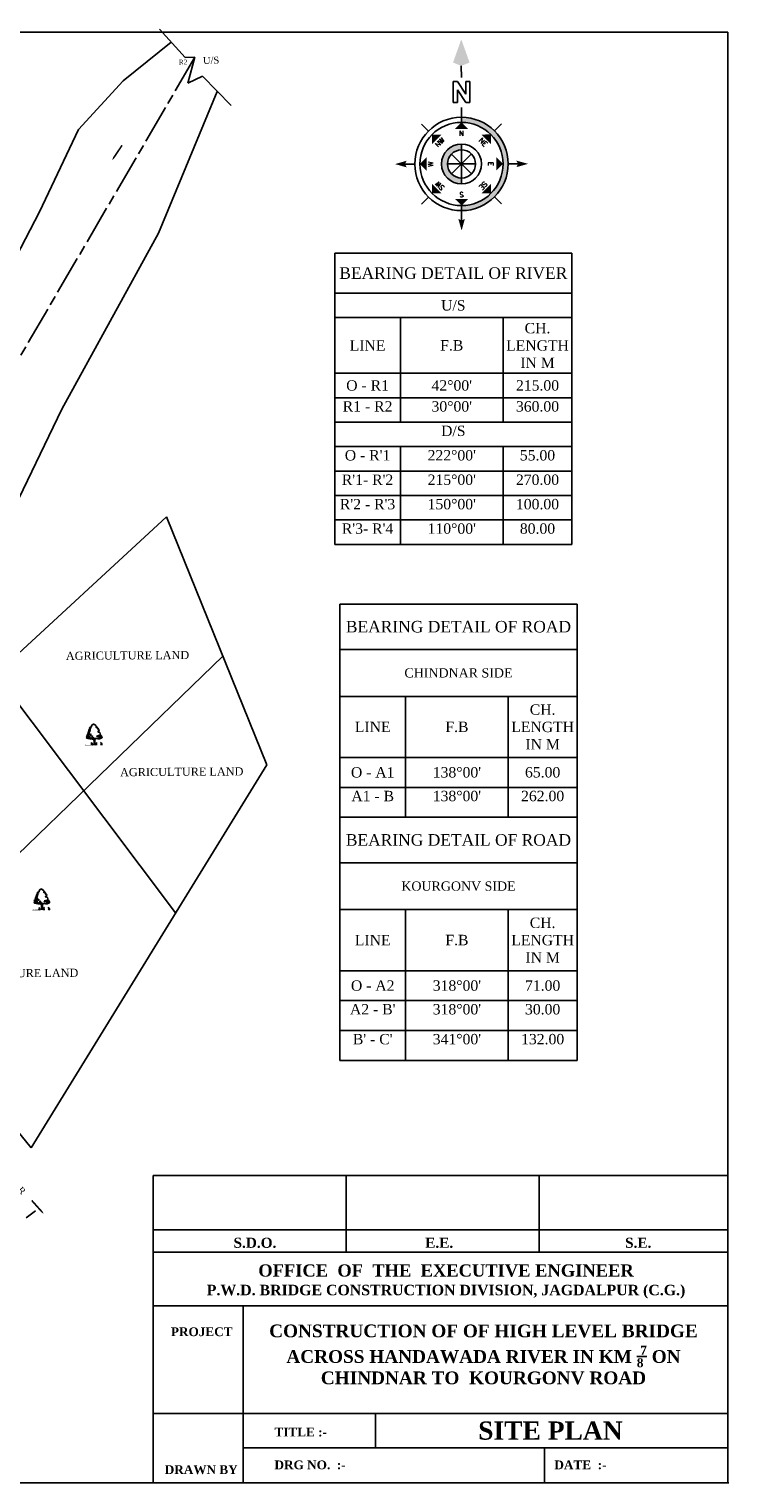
# Model space of a CAD drawing. Header units: metres. Extents: x 14693 to 18515, y 2907 to 3804.
# Tile 3 of 5: x 15536 to 15968, y 2907 to 3804. Entities that reach past the tile are written whole.
import ezdxf
from ezdxf.enums import TextEntityAlignment as Align

# ---------------------------------------------------------------- set-up
doc = ezdxf.new("R2010")
doc.units = ezdxf.units.M
doc.header["$MEASUREMENT"] = 0
doc.linetypes.add('ACAD_ISO08W100', pattern=[36, 24, -3, 6, -3])
for name, color, linetype in [('A-Anno-Note', 211, 'Continuous'), ('GROUND_LVL', 114, 'Continuous'), ('SECTION', 7, 'Continuous'), ('TEX', 6, 'Continuous')]:
    doc.layers.add(name, color=color, linetype=linetype)
doc.styles.add('ROMANS', font='romans.shx')
doc.styles.get("Standard").update_dxf_attribs({"font": 'times.ttf'})

# ---------------------------------------------------------------- blocks, each defined once
blk = doc.blocks.new('*T3')
at = {"color": 0, "linetype": 'ByBlock', "lineweight": -2, "transparency": 16777216}
for p, q in [((0, 0), (146.53, 0)), ((0, 0), (0, -179.76)), ((146.53, 0), (146.53, -179.76)), ((0, -24.72), (146.53, -24.72)), ((0, -39.8), (146.53, -39.8)), ((40.63, -39.8), (40.63, -104.32)), ((103.99, -39.8), (103.99, -104.32)), ((0, -74.14), (146.53, -74.14)), ((0, -89.23), (146.53, -89.23)), ((0, -104.32), (146.53, -104.32)), ((0, -119.41), (146.53, -119.41)), ((40.63, -119.41), (40.63, -179.76)), ((103.99, -119.41), (103.99, -179.76)), ((0, -134.5), (146.53, -134.5)), ((0, -149.59), (146.53, -149.59)), ((0, -164.67), (146.53, -164.67)), ((0, -179.76), (146.53, -179.76))]:
    blk.add_line(p, q, dxfattribs=at)
at = {"color": 0, "linetype": 'ByBlock', "transparency": 16777216}
for s, insert, char_height, width, attachment_point in [('{\\fTimes New Roman|b0|i0|c0|p18;BEARING DETAIL OF RIVER}', (73.26, -12.36), 7.128, 142.2521, 5), ('{\\fTimes New Roman|b0|i0|c0|p18;U/S}', (73.26, -32.26), 6.4152, 142.2521, 5), ('{\\fTimes New Roman|b0|i0|c0|p18;CH. LENGTH IN M}', (125.26, -56.97), 6.4152, 38.2645, 5), ('{\\fTimes New Roman|b0|i0|c0|p18;LINE}', (20.31, -56.97), 6.4152, 36.3528, 5), ('{\\fTimes New Roman|b0|i0|c0|p18;F.B}', (72.31, -56.97), 6.4152, 59.0811, 5), ('{\\fTimes New Roman|b0|i0|c0|p18;O - R1}', (20.31, -81.69), 6.4152, 36.3528, 5), ("42%%D00'", (72.31, -81.69), 6.415, 59.0811, 5), ('215.00', (125.26, -81.69), 6.415, 38.2645, 5), ('{\\fTimes New Roman|b0|i0|c0|p18;R1 - R2}', (20.31, -91.37), 6.4152, 36.3528, 2), ("30%%D00'", (72.31, -91.37), 6.415, 59.0811, 2), ('360.00', (125.26, -91.37), 6.415, 38.2645, 2), ('{\\fTimes New Roman|b0|i0|c0|p18;D/S}', (73.26, -106.46), 6.4152, 142.2521, 2), ("{\\fTimes New Roman|b0|i0|c0|p18;O - R'1}", (20.31, -121.55), 6.4152, 36.3528, 2), ("222%%D00'", (72.31, -121.55), 6.415, 59.0811, 2), ('55.00', (125.26, -121.55), 6.415, 38.2645, 2), ("{\\fTimes New Roman|b0|i0|c0|p18;R'1- R'2}", (20.31, -136.64), 6.4152, 36.3528, 2), ("215%%D00'", (72.31, -136.64), 6.415, 59.0811, 2), ('270.00', (125.26, -136.64), 6.415, 38.2645, 2), ("{\\fTimes New Roman|b0|i0|c0|p18;R'2 - R'3}", (20.31, -151.72), 6.4152, 36.3528, 2), ("150%%D00'", (72.31, -151.72), 6.415, 59.0811, 2), ('100.00', (125.26, -151.72), 6.415, 38.2645, 2), ("R'3- R'4", (20.31, -166.81), 6.415, 36.3528, 2), ("110%%D00'", (72.31, -166.81), 6.415, 59.0811, 2), ('80.00', (125.26, -166.81), 6.415, 38.2645, 2)]:
    blk.add_mtext(s, dxfattribs=dict(at, insert=insert, char_height=char_height, width=width, attachment_point=attachment_point))
blk = doc.blocks.new('*T4')
at = {"color": 0, "linetype": 'ByBlock', "lineweight": -2, "transparency": 16777216}
for p, q in [((0, 0), (146.53, 0)), ((0, 0), (0, -131.63)), ((146.53, 0), (146.53, -131.63)), ((0, -28.09), (146.53, -28.09)), ((0, -57.01), (146.53, -57.01)), ((40.63, -57.01), (40.63, -131.63)), ((103.99, -57.01), (103.99, -131.63)), ((0, -94.72), (146.53, -94.72)), ((0, -113.18), (146.53, -113.18)), ((0, -131.63), (146.53, -131.63))]:
    blk.add_line(p, q, dxfattribs=at)
at = {"color": 0, "linetype": 'ByBlock', "transparency": 16777216}
for s, insert, char_height, width, attachment_point in [('{\\fTimes New Roman|b0|i0|c0|p18;BEARING DETAIL OF ROAD}', (73.26, -14.04), 7.128, 142.2521, 5), ('CHINDNAR SIDE', (73.26, -42.55), 5.7024, 142.2521, 5), ('{\\fTimes New Roman|b0|i0|c0|p18;CH. LENGTH IN M}', (125.26, -75.86), 6.4152, 38.2645, 5), ('{\\fTimes New Roman|b0|i0|c0|p18;LINE}', (20.31, -75.86), 6.4152, 36.3528, 5), ('{\\fTimes New Roman|b0|i0|c0|p18;F.B}', (72.31, -75.86), 6.4152, 59.0811, 5), ('{\\fTimes New Roman|b0|i0|c0|p18;O - A1}', (20.31, -103.95), 6.4152, 36.3528, 5), ("138%%D00'", (72.31, -103.95), 6.415, 59.0811, 5), ('65.00', (125.26, -103.95), 6.415, 38.2645, 5), ('A1 - B', (20.31, -115.31), 6.415, 36.3528, 2), ("138%%D00'", (72.31, -115.31), 6.415, 59.0811, 2), ('262.00', (125.26, -115.31), 6.415, 38.2645, 2)]:
    blk.add_mtext(s, dxfattribs=dict(at, insert=insert, char_height=char_height, width=width, attachment_point=attachment_point))
blk = doc.blocks.new('*T5')
at = {"color": 0, "linetype": 'ByBlock', "lineweight": -2, "transparency": 16777216}
for p, q in [((0, 0), (146.53, 0)), ((0, 0), (0, -150.09)), ((146.53, 0), (146.53, -150.09)), ((0, -28.09), (146.53, -28.09)), ((0, -57.01), (146.53, -57.01)), ((40.63, -57.01), (40.63, -150.09)), ((103.99, -57.01), (103.99, -150.09)), ((0, -94.72), (146.53, -94.72)), ((0, -113.18), (146.53, -113.18)), ((0, -131.63), (146.53, -131.63)), ((0, -150.09), (146.53, -150.09))]:
    blk.add_line(p, q, dxfattribs=at)
at = {"color": 0, "linetype": 'ByBlock', "transparency": 16777216}
for s, insert, char_height, width, attachment_point in [('{\\fTimes New Roman|b0|i0|c0|p18;BEARING DETAIL OF ROAD}', (73.26, -14.04), 7.128, 142.2521, 5), ('KOURGONV SIDE', (73.26, -42.55), 5.7024, 142.2521, 5), ('{\\fTimes New Roman|b0|i0|c0|p18;CH. LENGTH IN M}', (125.26, -75.86), 6.4152, 38.2645, 5), ('{\\fTimes New Roman|b0|i0|c0|p18;LINE}', (20.31, -75.86), 6.4152, 36.3528, 5), ('{\\fTimes New Roman|b0|i0|c0|p18;F.B}', (72.31, -75.86), 6.4152, 59.0811, 5), ('{\\fTimes New Roman|b0|i0|c0|p18;O - A2}', (20.31, -103.95), 6.4152, 36.3528, 5), ("318%%D00'", (72.31, -103.95), 6.415, 59.0811, 5), ('71.00', (125.26, -103.95), 6.415, 38.2645, 5), ("A2 - B'", (20.31, -115.31), 6.415, 36.3528, 2), ("318%%D00'", (72.31, -115.31), 6.415, 59.0811, 2), ('30.00', (125.26, -115.31), 6.415, 38.2645, 2), ("B' - C'", (20.31, -133.77), 6.415, 36.3528, 2), ("341%%D00'", (72.31, -133.77), 6.415, 59.0811, 2), ('132.00', (125.26, -133.77), 6.415, 38.2645, 2)]:
    blk.add_mtext(s, dxfattribs=dict(at, insert=insert, char_height=char_height, width=width, attachment_point=attachment_point))
blk = doc.blocks.new('A$C16861002')
h = blk.add_hatch()
h.set_pattern_fill('AR-SAND,_O', color=86, scale=0.0125, angle=-7.1637)
h.set_pattern_definition([(30.3363, (-626.73594, 51.387482), (0.0022222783, 0.0239954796), [0, -0.019, 0, -0.02125, 0, -0.0203125]), (0.3363, (-626.73594, 51.387482), (0.0263487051, 0.0322427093), [0, -0.01025, 0, -0.017125, 0, -0.0065625]), (320.3363, (-626.751195, 51.3894), (0.03863172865, -0.00478416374), [0, -0.00625, 0, -0.0225, 0, -0.029375]), (310.3363, (-626.751195, 51.3894), (0.0386513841, 0.0061993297), [0, -0.003125, 0, -0.01475, 0, -0.016875])])
edge = h.paths.add_edge_path()
edge.add_spline(control_points=[(0.63, 0.14), (0.62, 0.15), (0.59, 0.15), (0.51, 0.16), (0.38, 0.17), (0.24, 0.2), (0.12, 0.19), (0.01, 0.25), (-0.01, 0.21), (-0.02, 0.2)], knot_values=[0.028153, 0.028153, 0.028153, 0.028153, 0.042705, 0.440186, 0.998352, 1.57343, 2.182336, 2.529485, 2.667956, 2.667956, 2.667956, 2.667956], degree=3, periodic=0)
edge.add_line((-0.02, 0.2), (0.62, 0.12))
edge.add_arc((0.44, 0.18), 0.185, 342.7907, 350.3646)
at = {"color": 86}
for p, q in [((0.93, 0.56), (0.91, 0.37)), ((0.93, 0.24), (0.91, 0.1)), ((0.93, 0.38), (0.92, 0.23)), ((0.94, 0.66), (0.93, 0.56)), ((0.95, 0.55), (0.97, 0.67)), ((0.96, 0.49), (0.95, 0.38)), ((0.99, 0.67), (0.97, 0.5))]:
    blk.add_line(p, q, dxfattribs=at)
for points in [[(0.59, 1.49), (0.51, 1.48), (0.49, 1.44), (0.52, 1.43), (0.54, 1.39), (0.5, 1.37), (0.56, 1.37), (0.56, 1.41), (0.6, 1.43), (0.6, 1.45), (0.56, 1.46)], [(0.58, 1.57), (0.57, 1.55), (0.53, 1.58)], [(0.61, 1.68), (0.58, 1.64), (0.61, 1.59)], [(0.65, 1.56), (0.6, 1.52), (0.66, 1.48), (0.67, 1.51), (0.65, 1.52)], [(0.71, 1.74), (0.71, 1.69), (0.64, 1.7), (0.69, 1.72), (0.68, 1.76)], [(0.66, 1.81), (0.71, 1.82), (0.65, 1.78)], [(0.7, 1.64), (0.66, 1.62), (0.69, 1.59)], [(0.74, 1.88), (0.72, 1.85), (0.75, 1.86)], [(0.79, 1.81), (0.74, 1.78), (0.78, 1.76)], [(0.28, 0.91), (0.23, 0.89), (0.27, 0.87)], [(0.26, 1.04), (0.3, 0.93), (0.35, 0.97)], [(0.27, 1.12), (0.28, 1.08), (0.33, 1.12), (0.37, 1.1), (0.36, 1.14), (0.33, 1.13)], [(0.32, 0.86), (0.29, 0.84), (0.34, 0.82), (0.36, 0.84)], [(0.35, 0.92), (0.31, 0.9), (0.38, 0.86), (0.4, 0.88)], [(0.41, 1.08), (0.37, 1.06), (0.39, 1.02)], [(0.41, 1.26), (0.38, 1.23), (0.43, 1.21)], [(0.45, 1.02), (0.39, 0.98), (0.4, 0.94), (0.46, 0.96)], [(0.44, 0.86), (0.39, 0.81), (0.44, 0.81), (0.48, 0.78)], [(0.51, 1.32), (0.45, 1.37), (0.41, 1.34), (0.41, 1.3)], [(0.42, 1.15), (0.44, 1.09), (0.53, 1.13), (0.46, 1.14), (0.45, 1.18)], [(0.47, 0.86), (0.5, 0.82), (0.55, 0.86)], [(0.51, 1.2), (0.48, 1.17), (0.52, 1.16)], [(0.48, 0.95), (0.5, 0.89), (0.57, 0.97), (0.52, 0.94)], [(0.51, 1.3), (0.49, 1.24), (0.57, 1.2), (0.6, 1.22), (0.54, 1.25)], [(0.58, 0.87), (0.54, 0.83), (0.58, 0.72), (0.67, 0.76), (0.61, 0.78), (0.64, 0.81)], [(0.59, 1.34), (0.55, 1.32), (0.57, 1.3), (0.61, 1.31)], [(0.65, 1.2), (0.61, 1.18), (0.62, 1.11), (0.65, 1.11), (0.64, 1.15), (0.66, 1.15), (0.69, 1.13), (0.71, 1.15)], [(0.68, 0.81), (0.71, 0.73), (0.74, 0.8)], [(0.69, 1.1), (0.71, 1.05), (0.75, 1.08)], [(0.72, 0.89), (0.75, 0.84), (0.82, 0.84), (0.8, 0.87), (0.75, 0.88)], [(0.79, 0.76), (0.73, 0.71), (0.76, 0.67), (0.79, 0.69), (0.77, 0.71)], [(0.81, 0.98), (0.78, 0.93), (0.85, 0.93)], [(0.85, 0.75), (0.81, 0.68), (0.89, 0.69)], [(0.86, 0.85), (0.85, 0.81), (0.89, 0.79), (0.93, 0.81)], [(0.92, 0.66), (0.96, 0.74), (1.04, 0.69), (0.97, 0.7)], [(1.05, 0.67), (1.02, 0.64), (1.07, 0.63)], [(1.06, 0.71), (1.11, 0.66), (1.12, 0.7)], [(1.19, 0.7), (1.22, 0.68), (1.25, 0.73)], [(1.22, 0.93), (1.23, 0.89), (1.28, 0.9), (1.3, 0.86), (1.33, 0.94), (1.28, 0.92)], [(1.32, 0.7), (1.28, 0.66), (1.35, 0.66)], [(1.35, 0.9), (1.39, 0.85), (1.46, 0.85)], [(1.37, 0.72), (1.43, 0.66), (1.48, 0.69), (1.53, 0.67), (1.52, 0.74), (1.47, 0.71)], [(1.39, 0.95), (1.42, 0.9), (1.44, 0.96)], [(1.5, 0.85), (1.55, 0.81), (1.49, 0.81)], [(1.58, 0.95), (1.51, 0.91), (1.52, 0.88), (1.58, 0.85), (1.63, 0.88), (1.56, 0.89), (1.61, 0.93)], [(1.63, 1.07), (1.59, 1.08), (1.56, 1.02), (1.58, 1.01), (1.6, 1.04)], [(1.57, 0.74), (1.56, 0.7), (1.61, 0.68), (1.61, 0.74)], [(1.65, 1.02), (1.6, 1), (1.61, 0.96)], [(1.61, 0.82), (1.62, 0.77), (1.66, 0.82)], [(1.67, 0.75), (1.65, 0.72), (1.69, 0.69)]]:
    blk.add_lwpolyline(points, close=True, dxfattribs=at)
for points in [[(0.99, 2.08), (0.97, 2.08), (0.87, 1.96), (0.85, 1.88), (0.83, 1.86), (0.76, 1.85)], [(0.99, 2.08), (1.03, 2.07), (1.04, 2.08), (1.03, 2.09), (1.06, 2.12), (1.13, 2.09), (1.13, 2.08), (1.15, 2.08), (1.17, 2.05), (1.19, 2.05), (1.24, 2.03)], [(1.59, 1.09), (1.6, 1.09), (1.59, 1.21), (1.54, 1.27), (1.46, 1.27), (1.4, 1.32), (1.42, 1.35), (1.51, 1.37), (1.53, 1.41), (1.53, 1.5), (1.47, 1.5), (1.45, 1.55), (1.5, 1.61), (1.48, 1.61), (1.47, 1.65), (1.43, 1.65), (1.41, 1.65), (1.44, 1.68), (1.41, 1.72), (1.41, 1.76), (1.34, 1.75), (1.31, 1.74), (1.31, 1.78), (1.37, 1.8), (1.31, 1.89), (1.27, 1.92), (1.28, 1.99), (1.24, 2.02), (1.24, 2.03)], [(0.86, 0.1), (0.89, 0.26), (0.9, 0.43), (0.9, 0.59), (0.93, 0.67)], [(1, 0.66), (0.98, 0.5), (0.97, 0.36), (0.95, 0.18), (0.93, 0.09)], [(1.3, 0.65), (1.36, 0.63), (1.4, 0.64), (1.47, 0.62), (1.53, 0.65), (1.56, 0.64), (1.56, 0.68), (1.62, 0.65), (1.69, 0.68)], [(1.58, 1), (1.58, 0.96), (1.66, 0.92), (1.68, 0.85), (1.68, 0.81), (1.73, 0.79), (1.69, 0.68)]]:
    blk.add_lwpolyline(points, dxfattribs=at)
for centre, radius, start, end in [((0.35, 0.21), 0.324, 343.8213, 33.8793), ((0.57, 0.19), 0.128, 354.9817, 66.5193), ((0.54, 0.16), 0.113, 338.4127, 44.178), ((0.44, 0.18), 0.185, 343.4617, 20.2712), ((0.31, 0.26), 0.391, 338.8097, 11.1779), ((0.75, 0.11), 0.0708, 83.2374, 178.7654), ((0.84, 0.14), 0.144, 124.1986, 191.1044), ((0.96, 0.09), 0.0708, 346.9072, 82.4352), ((0.88, 0.14), 0.144, 334.5682, 41.474), ((1.42, 0.12), 0.391, 154.4947, 186.8629), ((1.16, 0.12), 0.128, 99.1533, 170.6909), ((1.37, 0.08), 0.324, 131.7933, 181.8513), ((1.18, 0.08), 0.113, 121.4946, 187.2599), ((1.27, 0.07), 0.185, 145.4014, 182.2109), ((1.25, 0.1), 0.324, 343.8213, 33.8793), ((1.47, 0.08), 0.128, 354.9817, 66.5193), ((1.44, 0.05), 0.113, 338.4127, 44.178), ((1.35, 0.06), 0.185, 343.4617, 20.2712), ((1.21, 0.14), 0.391, 338.8097, 11.1779), ((1.65, 0), 0.0708, 83.2374, 178.7654), ((1.74, 0.03), 0.144, 124.1986, 191.1044)]:
    blk.add_arc(centre, radius, start, end, dxfattribs=at)
for points, start_tangent, end_tangent in [([(0.76, 0.18), (0.76, 0.19), (0.76, 0.2), (0.77, 0.19), (0.77, 0.19), (0.77, 0.18), (0.77, 0.18), (0.77, 0.17), (0.76, 0.17), (0.76, 0.18), (0.76, 0.18)], (-0.533022, 0.846101), (-0.533022, 0.846101)), ([(0.76, 0.26), (0.76, 0.27), (0.76, 0.27), (0.76, 0.27), (0.76, 0.27), (0.77, 0.26), (0.77, 0.26), (0.76, 0.26), (0.76, 0.26), (0.76, 0.26), (0.76, 0.26)], (-0.533022, 0.846101), (-0.533022, 0.846101)), ([(0.97, 0.16), (0.97, 0.17), (0.97, 0.17), (0.96, 0.17), (0.96, 0.17), (0.95, 0.16), (0.95, 0.16), (0.95, 0.15), (0.96, 0.15), (0.97, 0.15), (0.97, 0.16)], (0.725822, 0.687882), (0.725822, 0.687882)), ([(0.99, 0.23), (0.99, 0.24), (0.99, 0.24), (0.98, 0.24), (0.98, 0.24), (0.98, 0.24), (0.98, 0.23), (0.98, 0.23), (0.98, 0.23), (0.99, 0.23), (0.99, 0.23)], (0.725822, 0.687882), (0.725822, 0.687882)), ([(1.66, 0.15), (1.66, 0.16), (1.66, 0.16), (1.67, 0.16), (1.67, 0.15), (1.67, 0.15), (1.67, 0.15), (1.67, 0.14), (1.66, 0.14), (1.66, 0.15), (1.66, 0.15)], (-0.533022, 0.846101), (-0.533022, 0.846101)), ([(1.66, 0.07), (1.66, 0.08), (1.67, 0.08), (1.67, 0.08), (1.67, 0.08), (1.68, 0.07), (1.68, 0.07), (1.67, 0.06), (1.67, 0.06), (1.66, 0.07), (1.66, 0.07)], (-0.533022, 0.846101), (-0.533022, 0.846101))]:
    blk.add_spline(points, degree=3, dxfattribs=dict(at, start_tangent=start_tangent, end_tangent=end_tangent))
blk = doc.blocks.new('Anno_North_J_Metric')
at = {"linetype": 'ByBlock', "lineweight": -2}
h = blk.add_hatch(color=0, dxfattribs=at)
h.paths.add_polyline_path([(-4.17, 0), (-4.68, 0, 1), (4.68, 0), (4.17, 0, -1)])
h.paths.add_polyline_path([(1.41, 0), (2, 0, 1), (-2, 0), (-1.41, 0, -1)])
at = {"color": 0, "linetype": 'ByBlock', "lineweight": -2}
for p, q in [((0, 4.68), (0, 5.67)), ((-3.31, 3.31), (-4.01, 4.01)), ((3.31, 3.31), (4.01, 4.01)), ((-4.68, 0), (-5.67, 0)), ((-4.68, 0), (-4.17, 0)), ((-1.41, 0), (-2, 0)), ((-1.41, 0), (1.41, 0)), ((1.41, 0), (-1.41, 0)), ((-1, 1), (1, -1)), ((-1, -1), (1, 1)), ((1, -1), (-1, 1)), ((1, 1), (-1, -1)), ((0, 1.41), (0, -1.41)), ((0, -1.41), (0, 1.41)), ((1.41, 0), (2, 0)), ((4.68, 0), (4.17, 0)), ((4.68, 0), (5.67, 0)), ((6.17, 0.4), (6.17, 0.82)), ((6.17, 0.82), (8.27, 0.82)), ((7.43, 0.4), (6.17, 0.4)), ((6.17, -0.44), (7.43, 0.4)), ((8.27, 0.4), (7.01, -0.44)), ((8.27, 0.82), (8.27, 0.4)), ((8.67, 0), (9.83, 0)), ((6.17, -0.86), (6.17, -0.44)), ((8.27, -0.86), (6.17, -0.86)), ((7.01, -0.44), (8.27, -0.44)), ((8.27, -0.44), (8.27, -0.86)), ((-3.31, -3.31), (-4.01, -4.01)), ((3.31, -3.31), (4.01, -4.01)), ((0, -4.68), (0, -5.67))]:
    blk.add_line(p, q, dxfattribs=at)
for radius in [4.68, 4.17, 2, 1.41]:
    blk.add_circle((0, 0), radius, dxfattribs=at)
for points in [[(-0.33, 5.5), (0, 5.67), (0, 6.67)], [(0, 6.67), (0.33, 5.5), (0, 5.67)], [(-2.95, 2.95), (-2, 2.95), (-2.95, 2)], [(0, 4.17), (0.67, 3.5), (-0.67, 3.5)], [(2.95, 2.95), (2.95, 2), (2, 2.95)], [(-6.67, 0), (-5.5, 0.33), (-5.67, 0)], [(-5.5, -0.33), (-5.67, 0), (-6.67, 0)], [(-4.17, 0), (-3.5, 0.67), (-3.5, -0.67)], [(4.17, 0), (3.5, -0.67), (3.5, 0.67)], [(12.5, 0), (10.17, 0.83), (9.83, 0)], [(9.83, 0), (10.17, -0.83), (12.5, 0)], [(-2.95, -2.95), (-2.95, -2), (-2, -2.95)], [(2.95, -2.95), (2, -2.95), (2.95, -2)], [(0, -4.17), (-0.67, -3.5), (0.67, -3.5)], [(0, -6.67), (-0.33, -5.5), (0, -5.67)], [(0.33, -5.5), (0, -5.67), (0, -6.67)]]:
    blk.add_solid(points, dxfattribs=at)
at = {"color": 0, "linetype": 'ByBlock', "lineweight": -2, "style": 'ROMANS'}
blk.add_text('W', height=0.5, dxfattribs=at).set_placement((0, 2.83), align=Align.CENTER)
for s, rotation, p in [('SW', 45, (-2, 2)), ('NW', 315, (2, 2)), ('S', 270, (-3.33, 0)), ('N', 270, (2.83, 0)), ('SE', 135, (-2, -2)), ('E', 180, (0, -2.67)), ('NE', 225, (2, -2))]:
    blk.add_text(s, height=0.5, rotation=rotation, dxfattribs=at).set_placement(p, align=Align.CENTER)

msp = doc.modelspace()

# ---------------------------------------------------------------- linework, layer by layer
at = {"linetype": 'Continuous'}
for p, q in [((14692.70664, 3802.47311), (15967.80449, 3802.47311)), ((15616.75574, 3804.3078), (15632.71019, 3786.77365)), ((15967.80449, 3802.47311), (15967.80449, 3096.68908)), ((15632.71019, 3786.77365), (15638.60227, 3786.90922)), ((15638.60227, 3786.90922), (15634.30564, 3770.83351)), ((15634.30564, 3770.83351), (15643.21965, 3775.22362)), ((15643.21965, 3775.22362), (15660.97236, 3757.17052)), ((15621.07557, 3503.11598), (15392.13741, 3292.35029)), ((15683.03649, 3350.17334), (15621.07557, 3503.11598)), ((15451.4008, 3219.49847), (15655.855, 3417.26739)), ((15515.75233, 3406.153), (15626.72737, 3258.6723)), ((15537.49223, 3113.66724), (15683.03649, 3350.17334)), ((15392.13741, 3292.35029), (15537.49223, 3113.66724)), ((15967.80449, 3096.68908), (15967.80449, 2906.80865)), ((15534.47772, 3070.4237), (15540.22367, 3074.73876)), ((15612.74812, 2906.80865), (14692.70664, 2906.80865)), ((15967.80449, 2906.80865), (15612.74812, 2906.80865)), ((15854.46634, 2906.80865), (15968.44047, 2906.80865))]:
    msp.add_line(p, q, dxfattribs=at)
for points in [[(15624.05577, 3796.28497), (15594.28876, 3772.41625), (15566.7569, 3742.38291), (15542.59631, 3691.57887), (15516.68782, 3641.85686), (15472.38366, 3577.35225), (15451.11841, 3528.14099), (15422.42975, 3498.92354), (15368.76025, 3455.80313), (15345.73941, 3430.1135), (15321.38235, 3407.16842), (15296.97104, 3375.59532), (15274.85775, 3347.57026), (15234.04612, 3294.68172), (15173.72134, 3192.76275), (15135.88114, 3139.07418), (15085.77008, 3068.10494), (15084.04061, 3035.80684), (15098.54477, 2997.94287), (15114.42838, 2956.4778), (15151.78098, 2929.95878), (15211.24642, 2920.64077), (15227.82026, 2916.89462)], [(15254.27058, 2960.95099), (15250.91365, 2964.56694), (15230.60221, 2976.83726), (15212.1802, 2982.97242), (15190.64186, 2990.14543), (15173.44675, 3019.78339), (15166.16561, 3041.25202), (15167.65301, 3076.91767), (15197.36252, 3108.74546), (15242.66145, 3155.7233), (15299.59546, 3251.47791), (15391.73979, 3334.79104), (15492.48705, 3437.07149), (15556.38875, 3569.70378), (15616.2332, 3678.40671), (15652.45703, 3765.82994)]]:
    msp.add_lwpolyline(points, dxfattribs=at)
at = {"linetype": 'ACAD_ISO08W100'}
msp.add_lwpolyline([(15638.60227, 3786.90922), (15456.80519, 3475.76749), (15371.10847, 3381.20565), (15274.71463, 3274.33938), (15165.20951, 3119.94372), (15119.08758, 3048.72058), (15172.84645, 2956.99928), (15253.06192, 2928.97785)], dxfattribs=at)
at = {"color": 0}
for points in [[(15587.4564, 3723.38438, 0, 2, 0), (15589.60014, 3726.55411, 1, 1, 0), (15593.6775, 3732.58289, 1, 1, 0)], [(15545.24545, 3072.94332, 0, 2, 0), (15542.6889, 3075.79058, 1, 1, 0), (15537.82638, 3081.20602, 1, 1, 0)]]:
    msp.add_lwpolyline(points, format="xyseb", dxfattribs=at)
at = {"layer": 'GROUND_LVL', "color": 0, "linetype": 'ByBlock'}
for p, q in [((15612.74812, 2906.80865), (15612.74812, 3096.68908)), ((15612.74812, 3096.68908), (15967.80449, 3096.68908)), ((15731.99812, 3049.29291), (15731.99812, 3096.68908)), ((15851.24812, 3049.29291), (15851.24812, 3096.68908)), ((15612.74812, 3063.13027), (15967.80449, 3063.13027)), ((15612.74812, 3049.29291), (15967.80449, 3049.29291)), ((15612.74812, 3016.17154), (15967.80449, 3016.17154)), ((15668.43547, 3016.17154), (15668.43547, 2906.80865)), ((15612.74812, 2949.71136), (15967.80449, 2949.71136)), ((15750.08285, 2949.71136), (15750.08285, 2928.55289)), ((15668.43547, 2928.55289), (15967.80449, 2928.55289)), ((15854.46634, 2928.55289), (15854.46634, 2906.80865))]:
    msp.add_line(p, q, dxfattribs=at)

# ---------------------------------------------------------------- block references
for name, p in [('*T3', (15724.95228, 3665.9632)), ('*T4', (15728.13296, 3449.38124)), ('*T5', (15728.13296, 3317.74735))]:
    msp.add_blockref(name, p)
at = {"layer": 'A-Anno-Note', "color": 0, "linetype": 'ByBlock', "xscale": 6.157340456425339, "yscale": 6.157339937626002, "zscale": 6.157339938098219, "rotation": 90.1062237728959}
msp.add_blockref('Anno_North_J_Metric', (15803.27735, 3721.0356), dxfattribs=at)
at = {"layer": 'SECTION', "color": 0, "linetype": 'ByBlock', "ltscale": 20, "xscale": 6.400800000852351, "yscale": 6.40079999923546, "zscale": 6.4008, "rotation": 7.997271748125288}
for p in [(15570.99206, 3360.89108), (15538.64686, 3259.09507)]:
    msp.add_blockref('A$C16861002', p, dxfattribs=at)

# ---------------------------------------------------------------- texts
at = {"color": 0, "attachment_point": 1}
for s, width, heights, insert, char_height, rotation in [('U/S', 8.0913997, [0], (15643.53617, 3786.96233), 4.277, 2.05002964), ('R2', 8.0913997, [0], (15628.618, 3785.41629), 3, 0.66446742), ('\\pi10.644;AGRICULTURE LAND', 95.3868649, [0], (15548.27234, 3419.80206), 5, 0.40666821), ('\\pi10.644;AGRICULTURE LAND', 95.3868649, [0], (15581.75921, 3347.96824), 5, 0.40666821), ('\\pi10.644;AGRICULTURE LAND', 95.3868649, [0], (15479.81802, 3223.639), 5, 0.40666821), ('\\pi3.3686;CHINDNAR', 37.7479215, [6.03326], (15511.21165, 3113.54271), 4, 311.36616297)]:
    msp.add_mtext_dynamic_manual_height_columns(s, width=width, gutter_width=1, heights=heights, dxfattribs=dict(at, insert=insert, char_height=char_height, rotation=rotation))
at = {"layer": 'TEX', "color": 0, "linetype": 'ByBlock'}
for s, insert, char_height, width, attachment_point in [('{\\fTimes New Roman|b1|i0|c0|p18;S.D.O.}', (15662.46808, 3058.19529), 6.24624, 43.4258593, 1), ('{\\fTimes New Roman|b1|i0|c0|p18;E.E.}', (15780.86804, 3058.19529), 6.24624, 43.4258593, 1), ('{\\fTimes New Roman|b1|i0|c0|p18;S.E.}', (15904.29238, 3058.19529), 6.24624, 43.4258593, 1), ('{\\fTimes New Roman|b1|i0|c0|p18;\\H1.0086x;OFFICE  OF  THE  EXECUTIVE ENGINEER\\P\\H0.85714x;P.W.D. BRIDGE CONSTRUCTION DIVISION, JAGDALPUR (C.G.)}', (15793.71681, 3041.73681), 7.495488, 377.8140702, 2), ('{\\fTimes New Roman|b1|i0|c0|p18;PROJECT}', (15623.80261, 3002.83953), 5.4, 69.7325237, 1), ('\\A1;{\\fTimes New Roman|b1|i0|c0|p18;CONSTRUCTION OF OF HIGH LEVEL BRIDGE ACROSS HANDAWADA RIVER IN KM \\H0.7x;\\S 7/8 ;\\H1.42857x; ON CHINDNAR TO  KOURGONV ROAD}', (15816.84034, 3004.5975), 7.875, 302.4203482, 2), ('{\\fTimes New Roman|b1|i0|c0|p18;SITE PLAN}', (15813.59731, 2944.74932), 11.2428, 337.2812195, 1), ('{\\fTimes New Roman|b1|i0|c0|p18;TITLE :-}', (15687.76804, 2940.89932), 5.4, 69.7325237, 1), ('{\\fTimes New Roman|b1|i0|c0|p18;DRAWN BY}', (15619.99837, 2917.70589), 5.4, 69.7325237, 1), ('{\\fTimes New Roman|b1|i0|c0|p18;\\H1.0807x;DRG NO.  :-  \\H0.92537x;  }', (15687.76804, 2920.66366), 4.996992, 184.9631592, 1), ('{\\fTimes New Roman|b1|i0|c0|p18;\\H1.0807x;DATE  :- \\H0.92537x;   }', (15860.62929, 2920.66366), 4.996992, 69.7325237, 1)]:
    msp.add_mtext(s, dxfattribs=dict(at, insert=insert, char_height=char_height, width=width, attachment_point=attachment_point))

doc.saveas('drawing.dxf')
